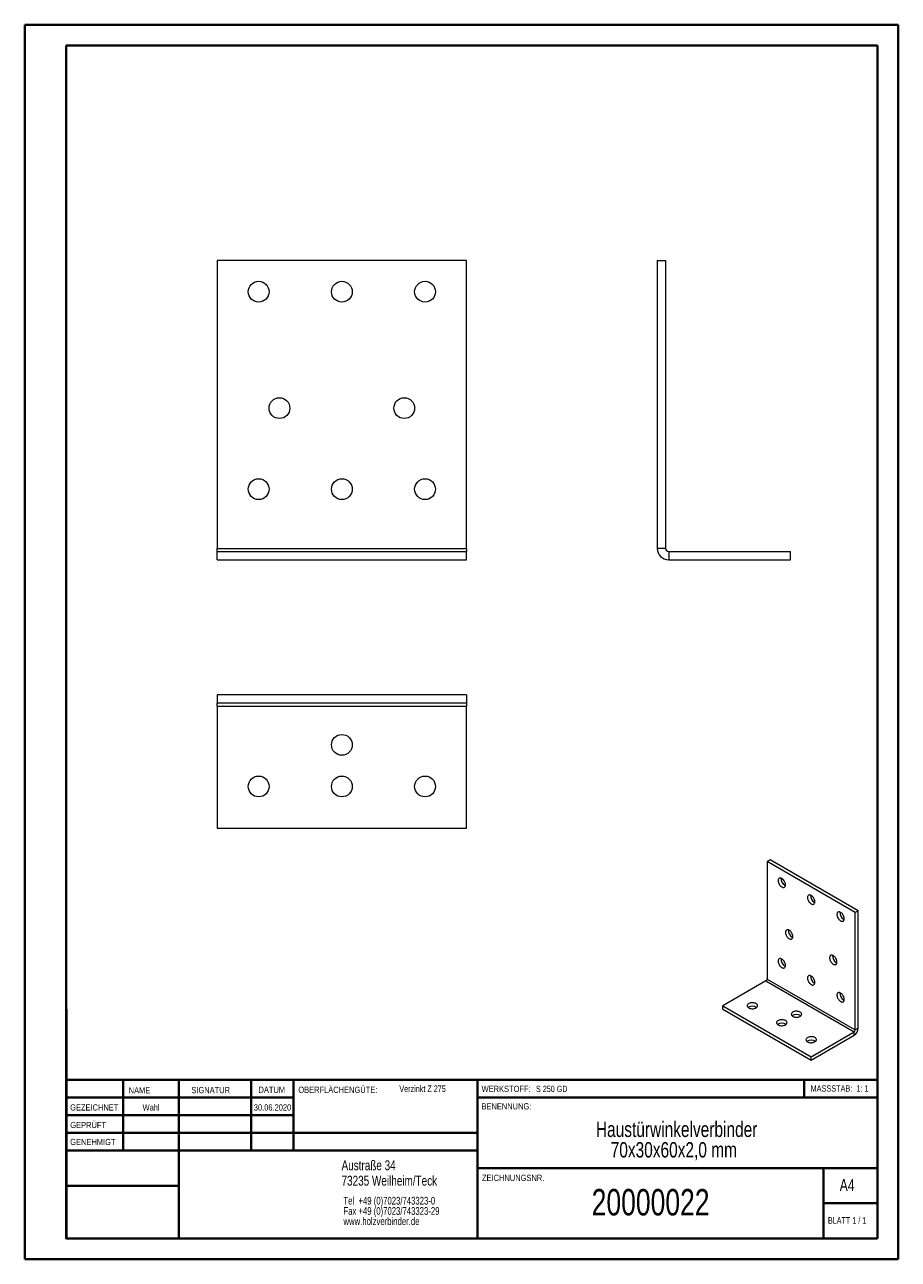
# Model space of a CAD drawing. Header units: millimetres. Extents: x 0 to 210, y 0 to 297.
import ezdxf

# ---------------------------------------------------------------- set-up
doc = ezdxf.new("R2010")
doc.units = ezdxf.units.MM
doc.styles.add('SLDTEXTSTYLE0', font='TXT', dxfattribs={"width": 0.75})
doc.styles.add('SLDTEXTSTYLE1', font='TXT', dxfattribs={"width": 0.681818})
doc.styles.add('SLDTEXTSTYLE2', font='TXT', dxfattribs={"width": 0.7})
doc.styles.add('SLDTEXTSTYLE3', font='TXT', dxfattribs={"width": 0.6875})

# ---------------------------------------------------------------- blocks, each defined once
blk = doc.blocks.new('SW_NOTE_0')
at = {"color": 0, "linetype": 'Continuous', "lineweight": 0, "char_height": 1.8521, "attachment_point": 1, "style": 'SLDTEXTSTYLE0'}
for s, insert in [('Tel  +49 (0)7023/743323-0', (0, 2.39)), ('Fax +49 (0)7023/743323-29', (0, -0.08)), ('www.holzverbinder.de', (0, -2.55))]:
    blk.add_mtext(s, dxfattribs=dict(at, insert=insert))
blk = doc.blocks.new('SW_NOTE_1')
at = {"color": 0, "linetype": 'Continuous', "lineweight": 0, "char_height": 3.7042, "attachment_point": 2, "style": 'SLDTEXTSTYLE0'}
for s, insert in [('Haustürwinkelverbinder', (27.55, 4.77)), ('70x30x60x2,0 mm', (26.87, -0.16))]:
    blk.add_mtext(s, dxfattribs=dict(at, insert=insert))

msp = doc.modelspace()

# ---------------------------------------------------------------- linework, layer by layer
at = {"color": 7, "linetype": 'Continuous', "lineweight": 40}
for p, q in [((0.08, 0.21), (0.08, 297.21)), ((0.08, 297.21), (210.08, 297.21)), ((210.08, 0.21), (210.08, 297.21)), ((210.08, 292.21), (210.08, 297.21)), ((10.08, 292.21), (205.08, 292.21)), ((10.08, 5.21), (10.08, 292.21)), ((205.08, 5.21), (205.08, 292.21)), ((10.11, 60.37), (10.11, 5.12)), ((205.08, 43.37), (10.11, 43.37)), ((23.71, 43.37), (23.71, 26.37)), ((37.1, 43.37), (37.1, 5.12)), ((54.51, 43.37), (54.51, 26.37)), ((64.71, 26.37), (64.71, 43.37)), ((108.91, 43.37), (108.91, 5.12)), ((187.47, 39.12), (187.47, 43.37)), ((64.71, 39.1), (10.11, 39.1)), ((205.08, 39.12), (108.91, 39.12)), ((64.71, 34.87), (10.11, 34.87)), ((108.91, 30.62), (10.11, 30.62)), ((108.91, 26.37), (10.11, 26.37)), ((108.91, 22.12), (205.08, 22.12)), ((192.08, 5.21), (192.08, 22.21)), ((37.1, 17.87), (10.11, 17.87)), ((10.11, 13.71), (10.08, 13.71)), ((205.08, 13.71), (192.08, 13.71)), ((10.11, 9.46), (10.08, 9.46)), ((10.08, 5.21), (205.08, 5.21)), ((205.08, 5.21), (180.99, 5.21)), ((0.08, 0.21), (210.08, 0.21))]:
    msp.add_line(p, q, dxfattribs=at)
at = {"color": 7, "linetype": 'Continuous', "lineweight": 15}
for p, q in [((106.32, 240.48), (46.32, 240.48)), ((46.32, 240.48), (46.32, 171.22)), ((106.32, 171.22), (106.32, 240.48)), ((152.15, 240.48), (152.15, 171.22)), ((152.15, 240.48), (154.15, 240.48)), ((154.15, 240.48), (154.15, 171.22)), ((46.32, 171.22), (106.32, 171.22)), ((46.32, 170.48), (46.32, 171.22)), ((46.32, 168.48), (46.32, 170.48)), ((46.32, 170.48), (106.32, 170.48)), ((106.32, 171.22), (106.32, 170.48)), ((106.32, 168.48), (106.32, 170.48)), ((154.15, 171.22), (152.15, 171.22)), ((154.89, 170.48), (154.89, 168.48)), ((154.89, 170.48), (184.15, 170.48)), ((184.15, 168.48), (184.15, 170.48)), ((46.32, 168.48), (106.32, 168.48)), ((154.89, 168.48), (184.15, 168.48)), ((106.32, 135.98), (46.32, 135.98)), ((46.32, 135.98), (46.32, 133.98)), ((106.32, 133.98), (46.32, 133.98)), ((46.32, 133.24), (46.32, 133.98)), ((106.32, 135.98), (106.32, 133.98)), ((106.32, 133.98), (106.32, 133.24)), ((46.32, 133.24), (106.32, 133.24)), ((46.32, 133.24), (46.32, 103.97)), ((106.32, 103.97), (106.32, 133.24)), ((46.32, 103.97), (106.32, 103.97)), ((179.24, 96.32), (178.54, 95.91)), ((199.75, 83.67), (178.54, 95.91)), ((178.54, 95.91), (178.54, 67.64)), ((200.46, 84.08), (179.24, 96.32)), ((200.46, 84.08), (199.75, 83.67)), ((199.75, 55.39), (199.75, 83.67)), ((200.46, 55.8), (200.46, 84.08)), ((178.27, 67.18), (167.93, 61.21)), ((178.27, 67.18), (199.49, 54.94)), ((178.54, 67.64), (199.75, 55.39)), ((167.93, 60.39), (167.93, 61.21)), ((167.93, 61.21), (189.14, 48.96)), ((167.93, 60.39), (189.14, 48.15)), ((189.14, 48.96), (199.49, 54.94)), ((189.14, 48.15), (199.49, 54.12)), ((199.49, 54.12), (199.49, 54.94)), ((200.46, 55.8), (199.75, 55.39)), ((189.14, 48.15), (189.14, 48.96))]:
    msp.add_line(p, q, dxfattribs=at)
at = {"color": 7, "linetype": 'Continuous', "lineweight": 0}
for p, q in [((64.71, 39.12), (10.11, 39.12)), ((23.71, 5.21), (23.71, 5.12)), ((54.51, 5.21), (54.51, 5.12))]:
    msp.add_line(p, q, dxfattribs=at)
at = {"color": 7, "linetype": 'Continuous', "lineweight": 15, "flags": 128}
for points in [[(182.07, 89.79), (182.22, 89.72), (182.36, 89.68), (182.49, 89.67), (182.61, 89.69), (182.72, 89.74), (182.81, 89.83), (182.88, 89.93), (182.93, 90.07), (182.95, 90.22), (182.95, 90.39), (182.93, 90.57), (182.88, 90.75), (182.81, 90.94), (182.72, 91.13), (182.61, 91.3), (182.49, 91.47), (182.36, 91.61), (182.22, 91.73), (182.07, 91.83), (181.93, 91.9), (181.78, 91.94), (181.65, 91.95), (181.53, 91.93), (181.42, 91.88), (181.33, 91.8), (181.26, 91.69), (181.21, 91.56), (181.19, 91.4), (181.19, 91.23), (181.21, 91.05), (181.26, 90.87), (181.33, 90.68), (181.42, 90.49), (181.53, 90.32), (181.65, 90.16), (181.78, 90.01), (181.93, 89.89), (182.07, 89.79)], [(182.78, 90.2), (182.92, 90.13), (182.94, 90.12)], [(189.14, 85.71), (189.29, 85.64), (189.43, 85.6), (189.56, 85.59), (189.68, 85.61), (189.79, 85.66), (189.88, 85.74), (189.95, 85.85), (190, 85.98), (190.02, 86.14), (190.02, 86.3), (190, 86.48), (189.95, 86.67), (189.88, 86.86), (189.79, 87.04), (189.68, 87.22), (189.56, 87.38), (189.43, 87.53), (189.29, 87.65), (189.14, 87.75), (189, 87.82), (188.86, 87.86), (188.72, 87.87), (188.6, 87.85), (188.49, 87.8), (188.4, 87.71), (188.33, 87.61), (188.29, 87.47), (188.26, 87.32), (188.26, 87.15), (188.29, 86.97), (188.33, 86.79), (188.4, 86.6), (188.49, 86.41), (188.6, 86.24), (188.72, 86.07), (188.86, 85.93), (189, 85.81), (189.14, 85.71)], [(189.85, 86.12), (189.99, 86.05), (190.01, 86.04)], [(196.21, 81.63), (196.36, 81.56), (196.5, 81.52), (196.63, 81.51), (196.76, 81.53), (196.86, 81.58), (196.95, 81.66), (197.02, 81.77), (197.07, 81.9), (197.09, 82.05), (197.09, 82.22), (197.07, 82.4), (197.02, 82.59), (196.95, 82.78), (196.86, 82.96), (196.76, 83.14), (196.63, 83.3), (196.5, 83.45), (196.36, 83.57), (196.21, 83.67), (196.07, 83.74), (195.93, 83.78), (195.79, 83.79), (195.67, 83.77), (195.56, 83.71), (195.47, 83.63), (195.4, 83.52), (195.36, 83.39), (195.33, 83.24), (195.33, 83.07), (195.36, 82.89), (195.4, 82.7), (195.47, 82.52), (195.56, 82.33), (195.67, 82.15), (195.79, 81.99), (195.93, 81.85), (196.07, 81.72), (196.21, 81.63)], [(196.92, 82.03), (197.07, 81.96), (197.08, 81.96)], [(183.84, 77.34), (183.98, 77.27), (184.13, 77.23), (184.26, 77.22), (184.38, 77.24), (184.49, 77.29), (184.58, 77.37), (184.65, 77.48), (184.7, 77.61), (184.72, 77.77), (184.72, 77.93), (184.7, 78.11), (184.65, 78.3), (184.58, 78.49), (184.49, 78.67), (184.38, 78.85), (184.26, 79.01), (184.13, 79.16), (183.98, 79.28), (183.84, 79.38), (183.69, 79.45), (183.55, 79.49), (183.42, 79.5), (183.3, 79.48), (183.19, 79.43), (183.1, 79.34), (183.03, 79.24), (182.98, 79.1), (182.96, 78.95), (182.96, 78.78), (182.98, 78.6), (183.03, 78.42), (183.1, 78.23), (183.19, 78.04), (183.3, 77.87), (183.42, 77.7), (183.55, 77.56), (183.69, 77.44), (183.84, 77.34)], [(184.55, 77.75), (184.69, 77.68), (184.71, 77.67)], [(182.07, 70.4), (182.22, 70.33), (182.36, 70.29), (182.49, 70.28), (182.61, 70.3), (182.72, 70.35), (182.81, 70.43), (182.88, 70.54), (182.93, 70.67), (182.95, 70.82), (182.95, 70.99), (182.93, 71.17), (182.88, 71.36), (182.81, 71.55), (182.72, 71.73), (182.61, 71.91), (182.49, 72.07), (182.36, 72.22), (182.22, 72.34), (182.07, 72.44), (181.93, 72.51), (181.78, 72.55), (181.65, 72.56), (181.53, 72.54), (181.42, 72.48), (181.33, 72.4), (181.26, 72.3), (181.21, 72.16), (181.19, 72.01), (181.19, 71.84), (181.21, 71.66), (181.26, 71.48), (181.33, 71.29), (181.42, 71.1), (181.53, 70.93), (181.65, 70.76), (181.78, 70.62), (181.93, 70.5), (182.07, 70.4)], [(194.45, 71.21), (194.59, 71.14), (194.73, 71.1), (194.87, 71.09), (194.99, 71.12), (195.1, 71.17), (195.19, 71.25), (195.25, 71.36), (195.3, 71.49), (195.33, 71.64), (195.33, 71.81), (195.3, 71.99), (195.25, 72.18), (195.19, 72.37), (195.1, 72.55), (194.99, 72.73), (194.87, 72.89), (194.73, 73.04), (194.59, 73.16), (194.45, 73.26), (194.3, 73.33), (194.16, 73.37), (194.02, 73.38), (193.9, 73.35), (193.8, 73.3), (193.71, 73.22), (193.64, 73.11), (193.59, 72.98), (193.56, 72.83), (193.56, 72.66), (193.59, 72.48), (193.64, 72.29), (193.71, 72.1), (193.8, 71.92), (193.9, 71.74), (194.02, 71.58), (194.16, 71.44), (194.3, 71.31), (194.45, 71.21)], [(195.15, 71.62), (195.3, 71.55), (195.31, 71.55)], [(182.78, 70.81), (182.92, 70.74), (182.94, 70.73)], [(189.14, 66.32), (189.29, 66.25), (189.43, 66.2), (189.56, 66.2), (189.68, 66.22), (189.79, 66.27), (189.88, 66.35), (189.95, 66.46), (190, 66.59), (190.02, 66.74), (190.02, 66.91), (190, 67.09), (189.95, 67.28), (189.88, 67.47), (189.79, 67.65), (189.68, 67.83), (189.56, 67.99), (189.43, 68.14), (189.29, 68.26), (189.14, 68.36), (189, 68.43), (188.86, 68.47), (188.72, 68.48), (188.6, 68.45), (188.49, 68.4), (188.4, 68.32), (188.33, 68.21), (188.29, 68.08), (188.26, 67.93), (188.26, 67.76), (188.29, 67.58), (188.33, 67.39), (188.4, 67.2), (188.49, 67.02), (188.6, 66.84), (188.72, 66.68), (188.86, 66.54), (189, 66.41), (189.14, 66.32)], [(189.85, 66.72), (189.99, 66.65), (190.01, 66.65)], [(196.21, 62.23), (196.36, 62.16), (196.5, 62.12), (196.63, 62.11), (196.76, 62.13), (196.86, 62.19), (196.95, 62.27), (197.02, 62.38), (197.07, 62.51), (197.09, 62.66), (197.09, 62.83), (197.07, 63.01), (197.02, 63.2), (196.95, 63.38), (196.86, 63.57), (196.76, 63.75), (196.63, 63.91), (196.5, 64.05), (196.36, 64.18), (196.21, 64.27), (196.07, 64.34), (195.93, 64.38), (195.79, 64.39), (195.67, 64.37), (195.56, 64.32), (195.47, 64.24), (195.4, 64.13), (195.36, 64), (195.33, 63.85), (195.33, 63.68), (195.36, 63.5), (195.4, 63.31), (195.47, 63.12), (195.56, 62.94), (195.67, 62.76), (195.79, 62.6), (195.93, 62.45), (196.07, 62.33), (196.21, 62.23)], [(196.92, 62.64), (197.07, 62.57), (197.08, 62.57)], [(174.12, 60.7), (174.27, 60.62), (174.45, 60.56), (174.64, 60.52), (174.84, 60.5), (175.05, 60.49), (175.26, 60.5), (175.45, 60.54), (175.64, 60.59), (175.81, 60.66), (175.95, 60.74), (176.07, 60.84), (176.16, 60.95), (176.22, 61.06), (176.25, 61.18), (176.24, 61.3), (176.2, 61.42), (176.12, 61.53), (176.02, 61.63), (175.88, 61.72), (175.73, 61.8), (175.55, 61.86), (175.36, 61.9), (175.15, 61.93), (174.95, 61.93), (174.74, 61.92), (174.55, 61.88), (174.36, 61.83), (174.19, 61.76), (174.05, 61.68), (173.93, 61.58), (173.84, 61.47), (173.78, 61.36), (173.75, 61.24), (173.76, 61.12), (173.8, 61.01), (173.88, 60.89), (173.98, 60.79), (174.12, 60.7)], [(184.72, 58.66), (184.88, 58.58), (185.06, 58.52), (185.25, 58.48), (185.45, 58.45), (185.66, 58.45), (185.86, 58.46), (186.06, 58.5), (186.25, 58.55), (186.41, 58.62), (186.56, 58.7), (186.68, 58.8), (186.77, 58.91), (186.83, 59.02), (186.86, 59.14), (186.85, 59.26), (186.8, 59.38), (186.73, 59.49), (186.62, 59.59), (186.49, 59.68), (186.33, 59.76), (186.16, 59.82), (185.96, 59.86), (185.76, 59.89), (185.55, 59.89), (185.35, 59.88), (185.15, 59.84), (184.97, 59.79), (184.8, 59.72), (184.65, 59.64), (184.53, 59.54), (184.44, 59.43), (184.38, 59.32), (184.36, 59.2), (184.37, 59.08), (184.41, 58.96), (184.48, 58.85), (184.59, 58.75), (184.72, 58.66)], [(181.19, 56.62), (181.34, 56.54), (181.52, 56.48), (181.71, 56.44), (181.92, 56.41), (182.12, 56.41), (182.33, 56.42), (182.52, 56.46), (182.71, 56.51), (182.88, 56.58), (183.02, 56.66), (183.14, 56.76), (183.24, 56.87), (183.29, 56.98), (183.32, 57.1), (183.31, 57.22), (183.27, 57.33), (183.19, 57.45), (183.09, 57.55), (182.95, 57.64), (182.8, 57.72), (182.62, 57.78), (182.43, 57.82), (182.23, 57.85), (182.02, 57.85), (181.81, 57.84), (181.62, 57.8), (181.43, 57.75), (181.26, 57.68), (181.12, 57.6), (181, 57.5), (180.91, 57.39), (180.85, 57.28), (180.82, 57.16), (180.83, 57.04), (180.87, 56.92), (180.95, 56.81), (181.05, 56.71), (181.19, 56.62)], [(188.26, 52.54), (188.42, 52.46), (188.59, 52.4), (188.78, 52.36), (188.99, 52.33), (189.19, 52.33), (189.4, 52.34), (189.6, 52.37), (189.78, 52.43), (189.95, 52.5), (190.1, 52.58), (190.22, 52.68), (190.31, 52.78), (190.37, 52.9), (190.39, 53.02), (190.38, 53.14), (190.34, 53.25), (190.26, 53.36), (190.16, 53.47), (190.03, 53.56), (189.87, 53.63), (189.69, 53.7), (189.5, 53.74), (189.3, 53.76), (189.09, 53.77), (188.89, 53.75), (188.69, 53.72), (188.5, 53.67), (188.33, 53.6), (188.19, 53.51), (188.07, 53.42), (187.98, 53.31), (187.92, 53.2), (187.89, 53.08), (187.9, 52.96), (187.94, 52.84), (188.02, 52.73), (188.12, 52.63), (188.26, 52.54)]]:
    msp.add_lwpolyline(points, dxfattribs=at)
at = {"color": 7, "linetype": 'Continuous', "lineweight": 15}
for centre in [(56.32, 232.98), (76.32, 232.98), (96.32, 232.98), (61.32, 204.98), (91.32, 204.98), (56.32, 185.48), (76.32, 185.48), (96.32, 185.48), (76.32, 123.97), (56.32, 113.97), (76.32, 113.97), (96.32, 113.97)]:
    msp.add_circle(centre, 2.5, dxfattribs=at)
for centre, radius, start, end in [((154.89, 171.22), 2.74, 180, 270), ((154.89, 171.22), 0.737, 180, 270), ((183.75, 91.77), 1.84, 175.6267, 238.2658), ((190.82, 87.68), 1.84, 175.6267, 238.2658), ((197.89, 83.6), 1.84, 175.6267, 238.2658), ((185.52, 79.31), 1.84, 175.6267, 238.2658), ((183.75, 72.37), 1.84, 175.6267, 238.2658), ((196.12, 73.19), 1.84, 175.6267, 238.2658), ((190.82, 68.29), 1.84, 175.6267, 238.2658), ((177.97, 67.66), 0.566, 302.6055, 357.3945), ((197.89, 64.21), 1.84, 175.6267, 238.2658), ((175, 59.34), 1.79, 54.7723, 125.2277), ((182.07, 55.26), 1.79, 54.7723, 125.2277), ((185.61, 57.3), 1.79, 54.7723, 125.2277), ((198.36, 55.89), 2.09, 302.4763, 357.5237), ((199.18, 55.41), 0.566, 302.6055, 357.3945), ((189.14, 51.18), 1.79, 54.7723, 125.2277)]:
    msp.add_arc(centre, radius, start, end, dxfattribs=at)

# ---------------------------------------------------------------- block references
at = {"color": 7, "linetype": 'Continuous', "lineweight": 0}
for name, p in [('SW_NOTE_1', (129.25, 28.57)), ('SW_NOTE_0', (76.7, 12.85))]:
    msp.add_blockref(name, p, dxfattribs=at)

# ---------------------------------------------------------------- texts
for s, insert, char_height, attachment_point, style in [('NAME', (25.07, 41.62), 1.5, 1, 'SLDTEXTSTYLE0'), ('SIGNATUR', (40.14, 41.68), 1.5, 1, 'SLDTEXTSTYLE0'), ('DATUM', (56.28, 41.74), 1.5, 1, 'SLDTEXTSTYLE0'), ('OBERFLÄCHENGÜTE:', (65.86, 41.74), 1.5, 1, 'SLDTEXTSTYLE0'), ('Verzinkt Z 275', (90.14, 42.03), 1.5875, 1, 'SLDTEXTSTYLE0'), ('WERKSTOFF:', (109.91, 41.96), 1.5, 1, 'SLDTEXTSTYLE0'), ('S 250 GD', (122.99, 41.96), 1.5, 1, 'SLDTEXTSTYLE3'), ('MASSSTAB:  1: 1', (188.99, 42.07), 1.5, 1, 'SLDTEXTSTYLE2'), ('GEZEICHNET', (11, 37.51), 1.5, 1, 'SLDTEXTSTYLE0'), ('Wahl', (30.46, 37.5), 1.499, 2, 'SLDTEXTSTYLE0'), ('30.06.2020', (59.65, 37.5), 1.499, 2, 'SLDTEXTSTYLE0'), ('BENENNUNG:', (109.88, 37.77), 1.5, 1, 'SLDTEXTSTYLE0'), ('GEPRÜFT', (11.03, 33.28), 1.5, 1, 'SLDTEXTSTYLE0'), ('GENEHMIGT', (11.02, 29.19), 1.5, 1, 'SLDTEXTSTYLE0'), ('Austraße 34', (76.25, 24.02), 2.3813, 1, 'SLDTEXTSTYLE0'), ('73235 Weilheim/Teck', (76.25, 20.32), 2.3813, 1, 'SLDTEXTSTYLE0'), ('ZEICHNUNGSNR.', (110, 20.55), 1.5, 1, 'SLDTEXTSTYLE0'), ('A4', (196, 19.52), 2.91, 1, 'SLDTEXTSTYLE0'), ('20000022', (150.54, 17.12), 6.35, 2, 'SLDTEXTSTYLE0'), ('BLATT 1 / 1', (193.16, 10.36), 1.5875, 1, 'SLDTEXTSTYLE1')]:
    msp.add_mtext(s, dxfattribs=dict(at, insert=insert, char_height=char_height, attachment_point=attachment_point, style=style))

doc.saveas('drawing.dxf')
